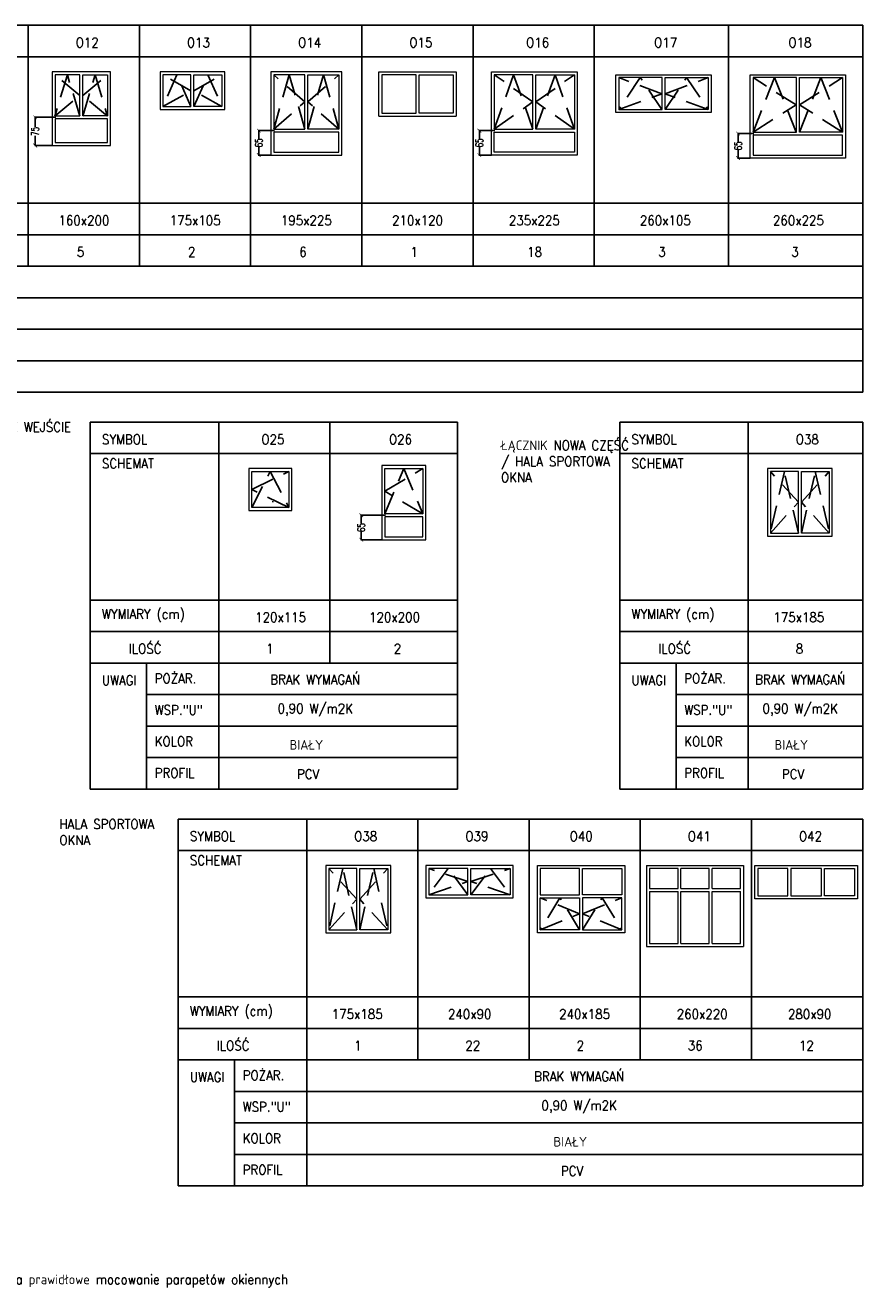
# Model space of a CAD drawing. Header units: centimetres. Extents: x -169503 to -110243, y -22061 to 11368.
# Tile 36 of 37: x -119198 to -116938, y -2801 to 613. Entities that reach past the tile are written whole.
import ezdxf

# ---------------------------------------------------------------- set-up
doc = ezdxf.new("R2010")
doc.units = ezdxf.units.CM
doc.header["$LTSCALE"] = 10
doc.linetypes.add('UKRYTE', pattern=[9.525, 6.35, -3.175])
doc.layers.get('0').update_dxf_attribs({"color": 250})
doc.layers.get('Defpoints').update_dxf_attribs({"color": 250})
for name, color, linetype, lineweight in [('_BALUSTRADY', 250, 'Continuous', 15), ('_OKNA', 250, 'Continuous', 15), ('_WID', 250, 'Continuous', 15)]:
    doc.layers.add(name, color=color, linetype=linetype, lineweight=lineweight)
for name, color, linetype in [('OP', 250, 'Continuous'), ('wid', 250, 'Continuous'), ('wym', 250, 'Continuous')]:
    doc.layers.add(name, color=color, linetype=linetype)
doc.styles.add('ROMANS', font='Simplex.SHX', dxfattribs={"width": 0.9, "height": 40})
doc.styles.add('styl1', font='Simplex.SHX', dxfattribs={"width": 0.7})
doc.dimstyles.new('100', dxfattribs={"dimtxt": 20, "dimasz": 10, "dimexe": 1.25, "dimexo": 0, "dimtad": 0, "dimdec": 1, "dimdsep": 46, "dimlunit": 6, "dimtxsty": 'styl1', "dimblk1": 'ARCHTICK', "dimblk2": 'ARCHTICK', "dimsah": 1, "dimcen": 5, "dimclrt": 256, "dimadec": 0, "dimazin": 0, "dimtfac": 1, "dimtdec": 1, "dimtmove": 0, "dimatfit": 3, "dimldrblk": 'ARCHTICK', "dimfxl": 1.25, "dimtolj": 1, "dimtzin": 0, "dimarcsym": 0})

# ---------------------------------------------------------------- blocks, each defined once
blk = doc.blocks.new('_ARCHTICK')
at = {"color": 0, "linetype": 'ByBlock', "const_width": 0.15}
blk.add_lwpolyline([(-0.5, -0.5), (0.5, 0.5)], dxfattribs=at)
blk = doc.blocks.new('*D147')
at = {"layer": 'Defpoints', "color": 0}
for p in [(-119115.4, 365.1), (-119171, 289.1), (-119125.2, 289.1)]:
    blk.add_point(p, dxfattribs=at)
at = {"layer": 'wym', "color": 0, "lineweight": -2}
for p, q in [((-119115.4, 365.1), (-119172.3, 365.1)), ((-119171, 365.1), (-119171, 339.1)), ((-119171, 289.1), (-119171, 315.1)), ((-119125.2, 289.1), (-119172.3, 289.1))]:
    blk.add_line(p, q, dxfattribs=at)
at = {"layer": 'wym', "color": 0, "lineweight": -2, "xscale": 10, "yscale": 10, "zscale": 10}
for p, rotation in [((-119171, 365.1), 90), ((-119171, 289.1), 270)]:
    blk.add_blockref('_ARCHTICK', p, dxfattribs=dict(at, rotation=rotation))
at = {"layer": 'wym', "insert": (-119171, 327.1), "char_height": 20, "attachment_point": 5, "rotation": 90, "style": 'styl1'}
blk.add_mtext('\\A1;75', dxfattribs=at)
blk = doc.blocks.new('*D148')
at = {"layer": 'Defpoints', "color": 0}
for p in [(-118525.7, 329.1), (-118567.8, 263.1), (-118535.4, 263.1)]:
    blk.add_point(p, dxfattribs=at)
at = {"layer": 'wym', "color": 0, "lineweight": -2}
for p, q in [((-118525.7, 329.1), (-118569, 329.1)), ((-118567.8, 329.1), (-118567.8, 308.1)), ((-118567.8, 263.1), (-118567.8, 284.1)), ((-118535.4, 263.1), (-118569, 263.1))]:
    blk.add_line(p, q, dxfattribs=at)
at = {"layer": 'wym', "color": 0, "lineweight": -2, "xscale": 10, "yscale": 10, "zscale": 10}
for p, rotation in [((-118567.8, 329.1), 90), ((-118567.8, 263.1), 270)]:
    blk.add_blockref('_ARCHTICK', p, dxfattribs=dict(at, rotation=rotation))
at = {"layer": 'wym', "insert": (-118567.8, 296.1), "char_height": 20, "attachment_point": 5, "rotation": 90, "style": 'styl1'}
blk.add_mtext('\\A1;65', dxfattribs=at)
blk = doc.blocks.new('*D149')
at = {"layer": 'Defpoints', "color": 0}
for p in [(-117930.6, 329.1), (-117972.7, 263.1), (-117940.3, 263.1)]:
    blk.add_point(p, dxfattribs=at)
at = {"layer": 'wym', "color": 0, "lineweight": -2}
for p, q in [((-117930.6, 329.1), (-117973.9, 329.1)), ((-117972.7, 329.1), (-117972.7, 308.1)), ((-117972.7, 263.1), (-117972.7, 284.1)), ((-117940.3, 263.1), (-117973.9, 263.1))]:
    blk.add_line(p, q, dxfattribs=at)
at = {"layer": 'wym', "color": 0, "lineweight": -2, "xscale": 10, "yscale": 10, "zscale": 10}
for p, rotation in [((-117972.7, 329.1), 90), ((-117972.7, 263.1), 270)]:
    blk.add_blockref('_ARCHTICK', p, dxfattribs=dict(at, rotation=rotation))
at = {"layer": 'wym', "insert": (-117972.7, 296.1), "char_height": 20, "attachment_point": 5, "rotation": 90, "style": 'styl1'}
blk.add_mtext('\\A1;65', dxfattribs=at)
blk = doc.blocks.new('*D150')
at = {"layer": 'Defpoints', "color": 0}
for p in [(-117232.5, 321.1), (-117274.6, 255.1), (-117242.3, 255.1)]:
    blk.add_point(p, dxfattribs=at)
at = {"layer": 'wym', "color": 0, "lineweight": -2}
for p, q in [((-117232.5, 321.1), (-117275.9, 321.1)), ((-117274.6, 321.1), (-117274.6, 300.1)), ((-117274.6, 255.1), (-117274.6, 276.1)), ((-117242.3, 255.1), (-117275.9, 255.1))]:
    blk.add_line(p, q, dxfattribs=at)
at = {"layer": 'wym', "color": 0, "lineweight": -2, "xscale": 10, "yscale": 10, "zscale": 10}
for p, rotation in [((-117274.6, 321.1), 90), ((-117274.6, 255.1), 270)]:
    blk.add_blockref('_ARCHTICK', p, dxfattribs=dict(at, rotation=rotation))
at = {"layer": 'wym', "insert": (-117274.6, 288.1), "char_height": 20, "attachment_point": 5, "rotation": 90, "style": 'styl1'}
blk.add_mtext('\\A1;65', dxfattribs=at)
blk = doc.blocks.new('*D152')
at = {"layer": 'Defpoints', "color": 0}
for p in [(-118225.8, -708.7), (-118291.3, -774.8), (-118235.5, -774.8)]:
    blk.add_point(p, dxfattribs=at)
at = {"layer": 'wym', "color": 0, "lineweight": -2}
for p, q in [((-118225.8, -708.7), (-118292.6, -708.7)), ((-118291.3, -708.7), (-118291.3, -729.8)), ((-118235.5, -774.8), (-118292.6, -774.8)), ((-118291.3, -774.8), (-118291.3, -753.7))]:
    blk.add_line(p, q, dxfattribs=at)
at = {"layer": 'wym', "color": 0, "lineweight": -2, "xscale": 10, "yscale": 10, "zscale": 10}
for p, rotation in [((-118291.3, -708.7), 90), ((-118291.3, -774.8), 270)]:
    blk.add_blockref('_ARCHTICK', p, dxfattribs=dict(at, rotation=rotation))
at = {"layer": 'wym', "insert": (-118291.3, -741.7), "char_height": 20, "attachment_point": 5, "rotation": 90, "style": 'styl1'}
blk.add_mtext('\\A1;65', dxfattribs=at)

msp = doc.modelspace()

# ---------------------------------------------------------------- linework, layer by layer
at = {"layer": '_BALUSTRADY'}
msp.add_line((-118527.67, -672.79), (-118531.67, -672.79), dxfattribs=at)
at = {"layer": '_OKNA'}
for p, q in [((-117436.67, -1715.65), (-117436.67, -1661.65)), ((-117428.67, -1715.65), (-117428.67, -1661.65)), ((-117352.67, -1715.65), (-117352.67, -1661.65)), ((-117344.67, -1715.65), (-117344.67, -1661.65)), ((-117513.67, -1715.65), (-117436.67, -1715.65)), ((-117513.67, -1723.65), (-117436.67, -1723.65)), ((-117436.67, -1864.65), (-117436.67, -1723.65)), ((-117428.67, -1715.65), (-117352.67, -1715.65)), ((-117428.67, -1723.65), (-117352.67, -1723.65)), ((-117428.67, -1864.65), (-117428.67, -1723.65)), ((-117352.67, -1864.65), (-117352.67, -1723.65)), ((-117344.67, -1715.65), (-117267.67, -1715.65)), ((-117344.67, -1723.65), (-117267.67, -1723.65)), ((-117344.67, -1864.65), (-117344.67, -1723.65))]:
    msp.add_line(p, q, dxfattribs=at)
for points in [[(-119117.16, 369.07), (-119050.66, 369.07), (-119050.66, 480.07), (-119117.16, 480.07)], [(-118976.16, 369.07), (-119042.66, 369.07), (-119042.66, 480.07), (-118976.16, 480.07)], [(-118826.16, 394.07), (-118750.66, 394.07), (-118750.66, 480.07), (-118826.16, 480.07)], [(-118667.16, 394.07), (-118742.66, 394.07), (-118742.66, 480.07), (-118667.16, 480.07)], [(-118527.41, 333.07), (-118443.41, 333.07), (-118443.41, 480.07), (-118527.41, 480.07)], [(-118351.41, 333.07), (-118435.41, 333.07), (-118435.41, 480.07), (-118351.41, 480.07)], [(-118235.91, 376.07), (-118143.41, 376.07), (-118143.41, 480.07), (-118235.91, 480.07)], [(-118042.91, 376.07), (-118135.41, 376.07), (-118135.41, 480.07), (-118042.91, 480.07)], [(-117932.31, 333.07), (-117828.31, 333.07), (-117828.31, 480.07), (-117932.31, 480.07)], [(-117716.31, 333.07), (-117820.31, 333.07), (-117820.31, 480.07), (-117716.31, 480.07)], [(-117596.68, 386.07), (-117479.68, 386.07), (-117479.68, 472.07), (-117596.68, 472.07)], [(-117355.18, 386.07), (-117471.68, 386.07), (-117471.68, 472.07), (-117355.18, 472.07)], [(-117234.27, 325.07), (-117117.27, 325.07), (-117117.27, 472.07), (-117234.27, 472.07)], [(-116992.77, 325.07), (-117109.27, 325.07), (-117109.27, 472.07), (-116992.77, 472.07)], [(-119117.16, 297.07), (-118976.16, 297.07), (-118976.16, 361.07), (-119117.16, 361.07)], [(-118527.41, 271.07), (-118351.41, 271.07), (-118351.41, 325.07), (-118527.41, 325.07)], [(-117716.31, 271.07), (-117932.31, 271.07), (-117932.31, 325.07), (-117716.31, 325.07)], [(-117234.27, 263.07), (-116992.77, 263.07), (-116992.77, 317.07), (-117234.27, 317.07)], [(-118586.67, -590.79), (-118486.67, -590.79), (-118486.67, -687.79), (-118586.67, -687.79)], [(-118125.47, -704.79), (-118227.47, -704.79), (-118227.47, -582.79), (-118125.47, -582.79)], [(-117187.47, -756.79), (-117111.97, -756.79), (-117111.97, -590.79), (-117187.47, -590.79)], [(-117028.47, -756.79), (-117103.97, -756.79), (-117103.97, -590.79), (-117028.47, -590.79)], [(-118227.47, -766.79), (-118125.47, -766.79), (-118125.47, -712.79), (-118227.47, -712.79)], [(-118378.85, -1827.65), (-118303.35, -1827.65), (-118303.35, -1661.65), (-118378.85, -1661.65)], [(-118219.85, -1827.65), (-118295.35, -1827.65), (-118295.35, -1661.65), (-118219.85, -1661.65)], [(-118109.35, -1661.65), (-118109.35, -1732.65), (-118003.35, -1732.65), (-118003.35, -1661.65)], [(-117889.35, -1661.65), (-117889.35, -1732.65), (-117995.35, -1732.65), (-117995.35, -1661.65)], [(-117808.14, -1661.65), (-117808.14, -1732.65), (-117702.14, -1732.65), (-117702.14, -1661.65)], [(-117588.14, -1661.65), (-117588.14, -1732.65), (-117694.14, -1732.65), (-117694.14, -1661.65)], [(-117221.17, -1661.65), (-117221.17, -1735.65), (-117140.17, -1735.65), (-117140.17, -1661.65)], [(-117132.17, -1661.65), (-117132.17, -1735.65), (-117049.17, -1735.65), (-117049.17, -1661.65)], [(-116960.17, -1661.65), (-116960.17, -1735.65), (-117041.17, -1735.65), (-117041.17, -1661.65)], [(-117808.14, -1827.65), (-117808.14, -1740.65), (-117702.14, -1740.65), (-117702.14, -1827.65)], [(-117588.14, -1827.65), (-117588.14, -1740.65), (-117694.14, -1740.65), (-117694.14, -1827.65)]]:
    msp.add_lwpolyline(points, close=True, dxfattribs=at)
for points in [[(-117436.67, -1661.65), (-117513.67, -1661.65), (-117513.67, -1715.65)], [(-117352.67, -1661.65), (-117428.67, -1661.65)], [(-117267.67, -1715.65), (-117267.67, -1661.65), (-117344.67, -1661.65)], [(-117513.67, -1723.65), (-117513.67, -1864.65), (-117436.67, -1864.65)], [(-117344.67, -1864.65), (-117267.67, -1864.65), (-117267.67, -1723.65)], [(-117428.67, -1864.65), (-117352.67, -1864.65)]]:
    msp.add_lwpolyline(points, dxfattribs=at)
at = {"layer": '_WID'}
for p, q in [((-118243.91, 488.07), (-118034.91, 488.07)), ((-118243.91, 368.07), (-118243.91, 488.07)), ((-118243.91, 368.07), (-118034.91, 368.07)), ((-117521.67, -1653.65), (-117259.67, -1653.65)), ((-117521.67, -1653.65), (-117521.67, -1872.65)), ((-117259.67, -1653.65), (-117259.67, -1872.65)), ((-117521.67, -1872.65), (-117259.67, -1872.65))]:
    msp.add_line(p, q, dxfattribs=at)
for points in [[(-119125.16, 289.07), (-118968.16, 289.07), (-118968.16, 488.07), (-119125.16, 488.07)], [(-118834.16, 386.07), (-118659.16, 386.07), (-118659.16, 488.07), (-118834.16, 488.07)], [(-118535.41, 263.07), (-118343.41, 263.07), (-118343.41, 488.07), (-118535.41, 488.07)], [(-117708.31, 263.07), (-117940.31, 263.07), (-117940.31, 488.07), (-117708.31, 488.07)], [(-117347.18, 378.07), (-117604.68, 378.07), (-117604.68, 480.07), (-117347.18, 480.07)], [(-116984.77, 255.07), (-117242.27, 255.07), (-117242.27, 480.07), (-116984.77, 480.07)], [(-118235.47, -774.79), (-118117.47, -774.79), (-118117.47, -574.79), (-118235.47, -574.79)], [(-118478.67, -582.79), (-118594.67, -582.79), (-118594.67, -695.79), (-118478.67, -695.79)], [(-117195.47, -764.79), (-117020.47, -764.79), (-117020.47, -582.79), (-117195.47, -582.79)], [(-118386.85, -1835.65), (-118211.85, -1835.65), (-118211.85, -1653.65), (-118386.85, -1653.65)], [(-118117.35, -1653.65), (-118117.35, -1740.65), (-117881.35, -1740.65), (-117881.35, -1653.65)], [(-117580.14, -1653.65), (-117580.14, -1835.65), (-117816.14, -1835.65), (-117816.14, -1653.65)], [(-116952.17, -1653.65), (-116952.17, -1743.65), (-117229.17, -1743.65), (-117229.17, -1653.65)]]:
    msp.add_lwpolyline(points, close=True, dxfattribs=at)
msp.add_lwpolyline([(-118034.91, 488.07), (-118034.91, 368.07)], dxfattribs=at)
at = {"layer": 'OP'}
for p, q in [((-122836.24, 613.33), (-116938.46, 613.33)), ((-119189.7, 613.33), (-119189.7, -36.67)), ((-118889.7, 613.33), (-118889.7, -36.67)), ((-118589.7, 613.33), (-118589.7, -36.67)), ((-118289.7, 613.33), (-118289.7, -36.67)), ((-117989.7, 613.33), (-117989.7, -36.67)), ((-117663.28, 613.33), (-117663.28, -36.67)), ((-117300.87, 613.33), (-117300.87, -36.67)), ((-116938.46, 613.33), (-116938.46, -376.67)), ((-122836.24, 528.33), (-116938.46, 528.33)), ((-122836.24, 133.33), (-116938.46, 133.33)), ((-122836.24, 48.33), (-116938.46, 48.33)), ((-122836.24, -36.67), (-116938.46, -36.67)), ((-122684.43, -36.67), (-116938.46, -36.67)), ((-122684.43, -121.67), (-116938.46, -121.67)), ((-122684.43, -206.67), (-116938.46, -206.67)), ((-122684.43, -291.67), (-116938.46, -291.67)), ((-122836.24, -376.67), (-116938.46, -376.67)), ((-119022.32, -457.52), (-118031.5, -457.52)), ((-119022.32, -457.52), (-119022.32, -1447.52)), ((-118675.78, -457.52), (-118675.78, -1447.52)), ((-118375.78, -457.52), (-118375.78, -1107.52)), ((-118375.78, -457.52), (-118375.78, -1107.52)), ((-118031.5, -457.52), (-118031.5, -1107.52)), ((-118031.5, -457.52), (-118031.5, -1447.52)), ((-117593.62, -457.52), (-116938.46, -457.52)), ((-117593.62, -457.52), (-117593.62, -1447.52)), ((-117247.08, -457.52), (-117247.08, -1447.52)), ((-116938.46, -457.52), (-116938.46, -1447.52)), ((-119022.32, -542.52), (-118031.5, -542.52)), ((-117593.62, -542.52), (-116938.46, -542.52)), ((-119022.32, -937.52), (-118031.5, -937.52)), ((-117593.62, -937.52), (-116938.46, -937.52)), ((-119022.32, -1022.52), (-118031.5, -1022.52)), ((-117593.62, -1022.52), (-116938.46, -1022.52)), ((-119022.32, -1107.52), (-118031.5, -1107.52)), ((-118870.51, -1107.52), (-118031.5, -1107.52)), ((-118870.51, -1107.52), (-118870.51, -1447.52)), ((-117593.62, -1107.52), (-116938.46, -1107.52)), ((-117441.81, -1107.52), (-116938.46, -1107.52)), ((-117441.81, -1107.52), (-117441.81, -1447.52)), ((-118870.51, -1192.52), (-118031.5, -1192.52)), ((-117441.81, -1192.52), (-116938.46, -1192.52)), ((-118870.51, -1277.52), (-118031.5, -1277.52)), ((-117441.81, -1277.52), (-116938.46, -1277.52)), ((-118870.51, -1362.52), (-118031.5, -1362.52)), ((-117441.81, -1362.52), (-116938.46, -1362.52)), ((-119022.32, -1447.52), (-118031.5, -1447.52)), ((-117593.62, -1447.52), (-116938.46, -1447.52)), ((-118785, -1528.38), (-116938.46, -1528.38)), ((-118785, -1528.38), (-118785, -2518.38)), ((-118438.46, -1528.38), (-118438.46, -2518.38)), ((-118138.46, -1528.38), (-118138.46, -2178.38)), ((-118138.46, -1528.38), (-118138.46, -2178.38)), ((-117838.46, -1528.38), (-117838.46, -2178.38)), ((-117838.46, -1528.38), (-117838.46, -2178.38)), ((-117538.46, -1528.38), (-117538.46, -2178.38)), ((-117538.46, -1528.38), (-117538.46, -2178.38)), ((-117238.46, -1528.38), (-117238.46, -2178.38)), ((-116938.46, -1528.38), (-116938.46, -2518.38)), ((-118785, -1613.38), (-116938.46, -1613.38)), ((-118785, -2008.38), (-116938.46, -2008.38)), ((-118785, -2093.38), (-116938.46, -2093.38)), ((-118785, -2178.38), (-116938.46, -2178.38)), ((-118633.19, -2178.38), (-116938.46, -2178.38)), ((-118633.19, -2178.38), (-118633.19, -2518.38)), ((-118633.19, -2263.38), (-116938.46, -2263.38)), ((-118633.19, -2348.38), (-116938.46, -2348.38)), ((-118633.19, -2433.38), (-116938.46, -2433.38)), ((-118785, -2518.38), (-116938.46, -2518.38))]:
    msp.add_line(p, q, dxfattribs=at)
at = {"layer": 'wid', "color": 4, "linetype": 'UKRYTE'}
for points in [[(-119050.66, 368.07), (-119084.16, 480.07), (-119117.66, 368.07)], [(-119117.66, 368.07), (-119050.66, 424.07), (-119117.66, 480.07)], [(-119042.66, 368.07), (-119009.16, 480.07), (-118975.66, 368.07)], [(-118975.66, 368.07), (-119042.66, 424.07), (-118975.66, 480.07)], [(-118750.66, 394.07), (-118788.41, 480.07), (-118826.16, 394.07)], [(-118826.16, 394.07), (-118750.66, 436.57), (-118826.16, 480.07)], [(-118742.66, 394.07), (-118704.91, 480.07), (-118667.16, 394.07)], [(-118667.16, 394.07), (-118742.66, 436.57), (-118667.16, 480.07)], [(-118443.41, 333.07), (-118485.41, 480.07), (-118527.41, 333.07)], [(-118527.41, 333.07), (-118443.41, 406.57), (-118527.41, 480.07)], [(-118435.41, 333.07), (-118393.41, 480.07), (-118351.41, 333.07)], [(-118351.41, 333.07), (-118435.41, 406.57), (-118351.41, 480.07)], [(-117828.31, 333.07), (-117880.31, 480.07), (-117932.31, 333.07)], [(-117932.31, 333.07), (-117828.31, 406.57), (-117932.31, 480.07)], [(-117820.31, 333.07), (-117768.31, 480.07), (-117716.31, 333.07)], [(-117716.31, 333.07), (-117820.31, 406.57), (-117716.31, 480.07)], [(-117480.18, 386.07), (-117538.43, 472.07), (-117596.68, 386.07)], [(-117596.68, 386.07), (-117480.18, 428.57), (-117596.68, 472.07)], [(-117471.68, 386.07), (-117413.43, 472.07), (-117355.18, 386.07)], [(-117355.18, 386.07), (-117471.68, 428.57), (-117355.18, 472.07)], [(-117117.77, 325.07), (-117176.02, 472.07), (-117234.27, 325.07)], [(-117234.27, 325.07), (-117117.77, 398.57), (-117234.27, 472.07)], [(-117109.27, 325.07), (-117051.02, 472.07), (-116992.77, 325.07)], [(-116992.77, 325.07), (-117109.27, 398.57), (-116992.77, 472.07)], [(-118586.67, -687.79), (-118536.67, -590.79), (-118486.67, -687.79)], [(-118486.67, -687.79), (-118586.67, -639.29), (-118486.67, -590.79)], [(-118227.47, -704.79), (-118176.47, -582.79), (-118125.47, -704.79)], [(-118125.47, -704.79), (-118227.47, -643.79), (-118125.47, -582.79)], [(-117111.97, -756.79), (-117149.72, -590.79), (-117187.47, -756.79)], [(-117187.47, -756.79), (-117111.97, -673.79), (-117187.47, -590.79)], [(-117103.97, -756.79), (-117066.22, -590.79), (-117028.47, -756.79)], [(-117028.47, -756.79), (-117103.97, -673.79), (-117028.47, -590.79)], [(-118303.35, -1827.65), (-118341.1, -1661.65), (-118378.85, -1827.65)], [(-118378.85, -1827.65), (-118303.35, -1744.65), (-118378.85, -1661.65)], [(-118295.35, -1827.65), (-118257.6, -1661.65), (-118219.85, -1827.65)], [(-118219.85, -1827.65), (-118295.35, -1744.65), (-118219.85, -1661.65)], [(-118003.35, -1732.65), (-118056.35, -1661.65), (-118109.35, -1732.65)], [(-118109.35, -1732.65), (-118003.35, -1697.15), (-118109.35, -1661.65)], [(-117995.35, -1732.65), (-117942.35, -1661.65), (-117889.35, -1732.65)], [(-117889.35, -1732.65), (-117995.35, -1697.15), (-117889.35, -1661.65)], [(-117702.14, -1827.65), (-117755.14, -1740.65), (-117808.14, -1827.65)], [(-117808.14, -1827.65), (-117702.14, -1784.15), (-117808.14, -1740.65)], [(-117694.14, -1827.65), (-117641.14, -1740.65), (-117588.14, -1827.65)], [(-117588.14, -1827.65), (-117694.14, -1784.15), (-117588.14, -1740.65)]]:
    msp.add_lwpolyline(points, dxfattribs=at)

# ---------------------------------------------------------------- texts
at = {"layer": 'OP', "char_height": 26, "attachment_point": 7, "style": 'ROMANS'}
for s, width, insert in [('O12', 390.8756, (-119061.61, 553.88)), ('O13', 390.8756, (-118761.61, 553.88)), ('O14', 390.8756, (-118461.61, 553.88)), ('O15', 390.8756, (-118161.61, 553.88)), ('O16', 390.8756, (-117846.51, 553.88)), ('O17', 390.8756, (-117501.12, 553.88)), ('O18', 390.8756, (-117138.71, 553.88)), ('\\pxt3;160x200', 390.8756, (-119108.16, 73.88)), ('\\pxt3;175x105', 390.8756, (-118808.16, 73.88)), ('\\pxt3;195x225', 390.8756, (-118508.16, 73.88)), ('\\pxt3;210x120', 390.8756, (-118208.16, 73.88)), ('\\pxt3;235x225', 390.8756, (-117893.06, 73.88)), ('\\pxt3;260x105', 390.8756, (-117539.63, 73.88)), ('\\pxt3;260x225', 390.8756, (-117180.58, 73.88)), ('5', 390.8756, (-119058.57, -11.12)), ('2', 390.8756, (-118758.57, -11.12)), ('6', 390.8756, (-118458.57, -11.12)), ('1', 390.8756, (-118158.57, -11.12)), ('18', 390.8756, (-117843.47, -11.12)), ('3', 390.8756, (-117490.03, -11.12)), ('3', 390.8756, (-117130.99, -11.12)), ('SYMBOL', 390.8756, (-118990.93, -516.98)), ('O25', 390.8756, (-118560.74, -516.98)), ('O2', 390.8756, (-118216.46, -516.98)), ('O26', 390.8756, (-118216.46, -516.98)), ('SYMBOL', 390.8756, (-117562.23, -516.98)), ('O38', 390.8756, (-117118.99, -516.98)), ('SCHEMAT', 390.8756, (-118990.93, -581.98)), ('SCHEMAT', 390.8756, (-117562.23, -581.98)), ('WYMIARY (cm)', 390.8756, (-118990.93, -996.98)), ('120x115', 390.8756, (-118577.48, -996.98)), ('120x200', 390.8756, (-118270.18, -996.98)), ('WYMIARY (cm)', 390.8756, (-117562.23, -996.98)), ('175x185', 390.8756, (-117179.53, -996.98)), ('ILOŚĆ', 390.8756, (-118918.36, -1081.98)), ('1', 390.8756, (-118547.68, -1081.98)), ('2', 390.8756, (-118203.41, -1081.98)), ('ILOŚĆ', 390.8756, (-117489.66, -1081.98)), ('8', 390.8756, (-117118.99, -1081.98)), ('UWAGI', 390.8756, (-118990.93, -1166.98)), ('POŻAR.', 390.8756, (-118848.46, -1162.06)), ('BRAK WYMAGAŃ', 390.8756, (-118536.94, -1165.06)), ('UWAGI', 390.8756, (-117562.23, -1166.98)), ('POŻAR.', 390.8756, (-117419.77, -1162.06)), ('BRAK WYMAGAŃ', 390.8756, (-117228.67, -1165.06)), ('WSP."U"', 390.8756, (-118848.46, -1247.06)), ('0,90 W/m2K', 390.8756, (-118517.08, -1251.98)), ('WSP."U"', 390.8756, (-117419.77, -1247.06)), ('0,90 W/m2K', 390.8756, (-117208.81, -1251.98)), ('KOLOR', 390.8756, (-118848.46, -1332.06)), (' BIAŁY', 390.8756, (-118500.57, -1341.33)), ('KOLOR', 390.8756, (-117419.77, -1332.06)), (' BIAŁY', 390.8756, (-117192.3, -1341.33)), ('PROFIL', 390.8756, (-118848.46, -1417.06)), ('PCV', 390.8756, (-118464.58, -1420.36)), ('PROFIL', 390.8756, (-117419.77, -1417.06)), ('PCV', 390.8756, (-117156.31, -1420.36)), ('SYMBOL', 390.8756, (-118753.61, -1587.84)), ('O38', 390.8756, (-118310.37, -1587.84)), ('O39', 390.8756, (-118010.37, -1587.84)), ('\\pxt4;O40', 390.8756, (-117728.98, -1587.84)), ('O41', 390.8756, (-117410.37, -1587.84)), ('O42', 390.8756, (-117110.37, -1587.84)), ('SCHEMAT', 390.8756, (-118753.61, -1652.84)), ('WYMIARY (cm)', 390.8756, (-118753.61, -2067.84)), ('175x185', 390.8756, (-118370.91, -2067.84)), ('240x90', 390.8756, (-118057.45, -2067.84)), ('240x185', 390.8756, (-117757.45, -2067.84)), ('260x220', 390.8756, (-117440.17, -2067.84)), ('280x90', 390.8756, (-117140.17, -2067.84)), ('ILOŚĆ', 390.8756, (-118681.04, -2152.84)), ('1', 390.8756, (-118310.37, -2152.84)), ('22', 390.8756, (-118010.37, -2152.84)), ('2', 390.8756, (-117710.37, -2152.84)), ('36', 390.8756, (-117410.37, -2152.84)), ('12', 390.8756, (-117110.37, -2152.84)), ('UWAGI', 390.8756, (-118753.61, -2237.84)), ('POŻAR.', 390.8756, (-118611.15, -2232.91)), ('BRAK WYMAGAŃ', 390.8756, (-117825.03, -2235.91)), ('WSP."U"', 390.8756, (-118611.15, -2317.91)), ('0,90 W/m2K', 390.8756, (-117805.17, -2322.84)), ('KOLOR', 390.8756, (-118611.15, -2402.91)), (' BIAŁY', 390.8756, (-117788.66, -2412.18)), ('PROFIL', 390.8756, (-118611.15, -2487.91)), ('PCV', 390.8756, (-117752.66, -2491.22)), ('Wymiary przed zamówieniem należy zweryfikować ze stanen faktycznym otworów okiennych. Przy określaniu wysokości należy uzględnić przestrzeń na prawidłowe mocowanie parapetów okiennych ', 3847.0638, (-121609.42, -2792.27))]:
    msp.add_mtext_dynamic_manual_height_columns(s, width=width, gutter_width=65, heights=[0], dxfattribs=dict(at, insert=insert))
at = {"layer": 'OP', "color": 5, "char_height": 26, "attachment_point": 7, "style": 'ROMANS'}
for s, insert in [('GŁÓWNE WEJŚCIE\\POKNA', (-119342.94, -526.79)), ('ŁĄCZNIK NOWA CZĘŚĆ / HALA SPORTOWA\\POKNA', (-117914.24, -619.76)), ('HALA SPORTOWA\\POKNA', (-119105.62, -1598.47))]:
    msp.add_mtext_dynamic_manual_height_columns(s, width=390.8756, gutter_width=65, heights=[0], dxfattribs=dict(at, insert=insert))

# ---------------------------------------------------------------- dimensions: what is measured, and where the dimension line sits
at = {"layer": 'wym'}
for base, p1, p2, text, picture, middle in [((-119171, 289.07), (-119115.44, 365.15), (-119125.16, 289.07), '75', '*D147', (-119171, 327.11)), ((-118567.79, 263.07), (-118525.68, 329.15), (-118535.41, 263.07), '65', '*D148', (-118567.79, 296.11)), ((-117972.69, 263.07), (-117930.59, 329.15), (-117940.31, 263.07), '65', '*D149', (-117972.69, 296.11)), ((-117274.65, 255.07), (-117232.54, 321.15), (-117242.27, 255.07), '65', '*D150', (-117274.65, 288.11)), ((-118291.32, -774.79), (-118225.75, -708.71), (-118235.47, -774.79), '65', '*D152', (-118291.32, -741.75))]:
    dim = msp.add_linear_dim(base=base, p1=p1, p2=p2, angle=90, text=text, dimstyle='100', dxfattribs=at)
    dim.commit()
    dim.dimension.update_dxf_attribs({"geometry": picture, "text_midpoint": middle})

doc.saveas('drawing.dxf')
